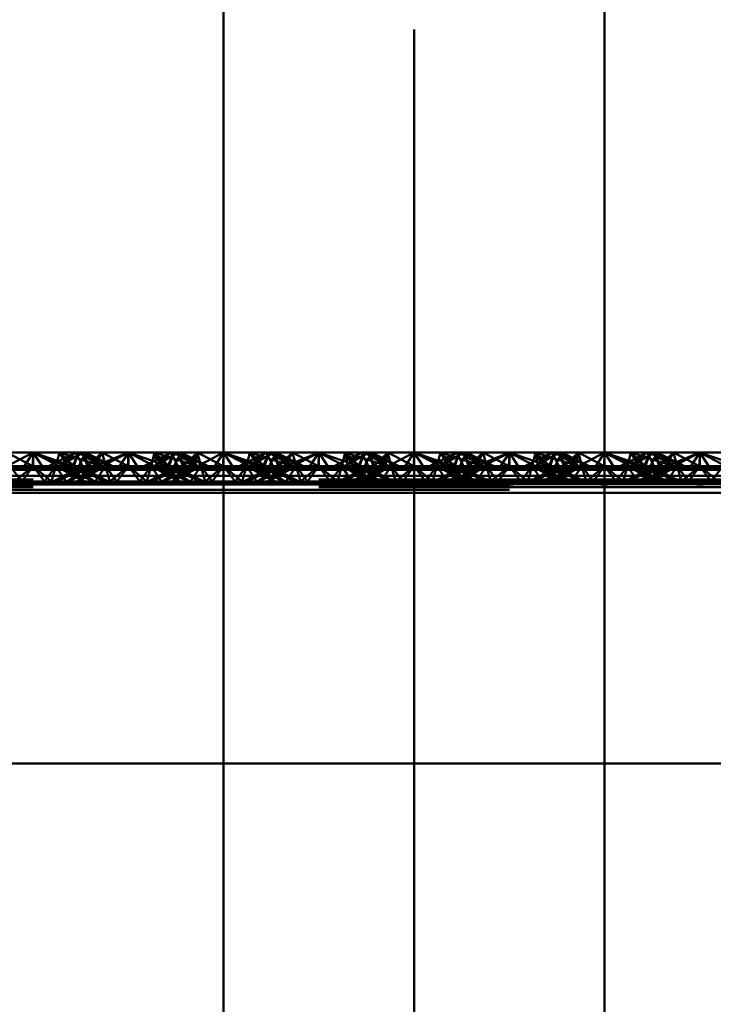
# Paper-space layout 'Layout1' of a CAD drawing. Extents: x -2 to 1033, y -36 to 596.
# Tile 208 of 256: x 371.97 to 373.79, y 470.08 to 472.66. Entities that reach past the tile are written whole.
import ezdxf

# ---------------------------------------------------------------- set-up
doc = ezdxf.new("R2010")
doc.units = 0
doc.linetypes.add('ACAD_ISO02W100', pattern=[15, 12, -3])
doc.linetypes.add('ACAD_ISO04W100', pattern=[30.5, 24, -3, 0.5, -3])
doc.layers.add('SS_ZEBRIK KOŠ', color=75, linetype='CONTINUOUS', lineweight=50)
doc.layers.add('SS_ZEBRIKY', color=24, linetype='CONTINUOUS', lineweight=50)

psp = doc.layouts.get("Layout1")

# ---------------------------------------------------------------- linework, layer by layer
at = {"layer": 'SS_ZEBRIK KOŠ', "color": 1, "linetype": 'Continuous', "ltscale": 0.25}
for p, q in [((372.5063, 546.985), (372.5063, 420.885)), ((373.5063, 420.885), (373.5063, 546.985))]:
    psp.add_line(p, q, dxfattribs=at)
at = {"layer": 'SS_ZEBRIK KOŠ', "color": 7, "linetype": 'ACAD_ISO04W100', "ltscale": 0.25}
psp.add_line((373.0063, 420.885), (373.0063, 546.985), dxfattribs=at)
at = {"layer": 'SS_ZEBRIKY', "color": 7, "linetype": 'Continuous', "ltscale": 0.25}
for p, q in [((371.9296, 471.4848), (372.0063, 471.5248)), ((372.0063, 471.5248), (371.9374, 471.5248)), ((372.0063, 471.5248), (371.9803, 471.4848)), ((372.0324, 471.4848), (372.0063, 471.5248)), ((372.0063, 471.5248), (372.083, 471.4848)), ((372.0063, 471.5248), (372.0966, 471.4882)), ((372.0753, 471.5248), (372.0063, 471.5248)), ((372.0753, 471.5248), (372.0966, 471.4882)), ((372.0753, 471.5248), (372.1134, 471.489)), ((372.1258, 471.5248), (372.0753, 471.5248)), ((372.1258, 471.5248), (372.1134, 471.489)), ((372.1258, 471.5248), (372.1889, 471.489)), ((372.1442, 471.5248), (372.1258, 471.5248)), ((372.1442, 471.5248), (372.1889, 471.489)), ((372.2158, 471.489), (372.1442, 471.5248)), ((372.1874, 471.5248), (372.1442, 471.5248)), ((372.1728, 471.5105), (372.1874, 471.5248)), ((372.1874, 471.5248), (372.2553, 471.489)), ((372.2563, 471.5248), (372.1874, 471.5248)), ((372.2563, 471.5248), (372.2553, 471.489)), ((372.2563, 471.5248), (372.3226, 471.5019)), ((372.3253, 471.5248), (372.2563, 471.5248)), ((372.3684, 471.5248), (372.2969, 471.489)), ((372.3243, 471.489), (372.3869, 471.5248)), ((372.3243, 471.489), (372.3684, 471.5248)), ((372.3253, 471.5248), (372.3393, 471.5103)), ((372.3253, 471.5248), (372.3516, 471.5164)), ((372.3684, 471.5248), (372.3253, 471.5248)), ((372.3869, 471.5248), (372.3684, 471.5248)), ((372.3993, 471.489), (372.3869, 471.5248)), ((372.4374, 471.5248), (372.3869, 471.5248)), ((372.3993, 471.489), (372.4374, 471.5248)), ((372.4161, 471.4882), (372.4374, 471.5248)), ((372.4296, 471.4848), (372.5063, 471.5248)), ((372.4374, 471.5248), (372.4296, 471.4848)), ((372.5063, 471.5248), (372.4374, 471.5248)), ((372.4803, 471.4848), (372.5063, 471.5248)), ((373.5324, 471.4848), (373.5063, 471.5248)), ((373.5063, 471.5248), (373.583, 471.4848)), ((373.5063, 471.5248), (373.5966, 471.4882)), ((373.5753, 471.5248), (373.5063, 471.5248)), ((373.5753, 471.5248), (373.5966, 471.4882)), ((373.5753, 471.5248), (373.6134, 471.489)), ((373.6258, 471.5248), (373.5753, 471.5248)), ((373.6258, 471.5248), (373.6134, 471.489)), ((373.6258, 471.5248), (373.6889, 471.489)), ((373.6442, 471.5248), (373.6258, 471.5248)), ((373.6442, 471.5248), (373.6889, 471.489)), ((373.7158, 471.489), (373.6442, 471.5248)), ((373.6874, 471.5248), (373.6442, 471.5248)), ((373.6874, 471.5248), (373.6728, 471.5105)), ((373.7553, 471.489), (373.6874, 471.5248)), ((373.7563, 471.5248), (373.6874, 471.5248)), ((373.7553, 471.489), (373.7563, 471.5248)), ((373.7563, 471.5248), (373.8226, 471.5019)), ((373.8253, 471.5248), (373.7563, 471.5248)), ((371.9296, 471.4848), (372.0063, 471.4795)), ((371.9296, 471.4848), (371.9803, 471.4848)), ((371.9803, 471.4848), (372.0063, 471.4795)), ((371.9803, 471.4848), (372.0324, 471.4848)), ((372.083, 471.4848), (372.0063, 471.4795)), ((372.0063, 471.4795), (372.0324, 471.4848)), ((372.0324, 471.4848), (372.083, 471.4848)), ((372.0966, 471.4882), (372.083, 471.4848)), ((372.083, 471.4848), (372.4296, 471.4848)), ((372.1134, 471.489), (372.0966, 471.4882)), ((372.0966, 471.4882), (372.4161, 471.4882)), ((372.3993, 471.489), (372.1134, 471.489)), ((372.4161, 471.4882), (372.3993, 471.489)), ((372.4161, 471.4882), (372.4296, 471.4848)), ((372.4296, 471.4848), (372.5063, 471.4795)), ((372.4296, 471.4848), (372.4803, 471.4848)), ((372.5063, 471.4795), (372.4803, 471.4848)), ((372.4803, 471.4848), (372.5063, 471.4848)), ((373.5063, 471.4848), (373.5324, 471.4848)), ((373.583, 471.4848), (373.5063, 471.4795)), ((373.5063, 471.4795), (373.5324, 471.4848)), ((373.5324, 471.4848), (373.583, 471.4848)), ((373.5966, 471.4882), (373.583, 471.4848)), ((373.583, 471.4848), (373.9296, 471.4848)), ((373.6134, 471.489), (373.5966, 471.4882)), ((373.5966, 471.4882), (373.9161, 471.4882)), ((373.8993, 471.489), (373.6134, 471.489)), ((372.5063, 471.4795), (369.0063, 471.4795)), ((369.0063, 471.4639), (372.5063, 471.4639)), ((377.0063, 471.4795), (373.5063, 471.4795)), ((373.5063, 471.4639), (377.0063, 471.4639)), ((369.0063, 471.4429), (372.5063, 471.4429)), ((373.5063, 471.4429), (377.0063, 471.4429)), ((372.5063, 471.419), (369.0063, 471.419)), ((377.0063, 471.419), (373.5063, 471.419)), ((372.5063, 470.709), (369.0063, 470.709)), ((377.0063, 470.709), (373.5063, 470.709))]:
    psp.add_line(p, q, dxfattribs=at)
at = {"layer": 'SS_ZEBRIKY', "color": 3, "linetype": 'ACAD_ISO02W100', "ltscale": 0.25}
for p, q in [((371.9374, 471.5248), (372.0053, 471.489)), ((372.0063, 471.5248), (372.0053, 471.489)), ((372.1099, 471.489), (372.0063, 471.5248)), ((372.0063, 471.5248), (372.0063, 471.489)), ((372.1184, 471.5248), (372.0469, 471.489)), ((372.0663, 471.489), (372.0753, 471.5248)), ((372.1369, 471.5248), (372.0743, 471.489)), ((372.1184, 471.5248), (372.0743, 471.489)), ((372.0748, 471.489), (372.1369, 471.5248)), ((372.0748, 471.489), (372.1184, 471.5248)), ((372.1099, 471.489), (372.0753, 471.5248)), ((372.1869, 471.489), (372.0753, 471.5248)), ((372.1103, 471.489), (372.1258, 471.5248)), ((372.1184, 471.5248), (372.1313, 471.499)), ((372.1869, 471.489), (372.1258, 471.5248)), ((372.2158, 471.489), (372.1258, 471.5248)), ((372.1263, 471.489), (372.1442, 471.5248)), ((372.1369, 471.5248), (372.1493, 471.489)), ((372.1401, 471.5166), (372.1369, 471.5248)), ((372.1403, 471.517), (372.1369, 471.5248)), ((372.1524, 471.489), (372.1369, 471.5248)), ((372.151, 471.489), (372.1401, 471.5166)), ((372.1524, 471.489), (372.1403, 471.517)), ((372.1493, 471.489), (372.1874, 471.5248)), ((372.151, 471.489), (372.1728, 471.5105)), ((372.1661, 471.4882), (372.2563, 471.5248)), ((372.1661, 471.4882), (372.1874, 471.5248)), ((372.1796, 471.4848), (372.2563, 471.5248)), ((372.1963, 471.489), (372.1874, 471.5248)), ((372.2563, 471.5248), (372.2303, 471.4848)), ((372.2824, 471.4848), (372.2563, 471.5248)), ((372.2563, 471.5248), (372.333, 471.4848)), ((372.2563, 471.489), (372.2563, 471.5248)), ((372.3253, 471.5248), (372.3163, 471.489)), ((372.3869, 471.5248), (372.3248, 471.489)), ((372.3248, 471.489), (372.3684, 471.5248)), ((372.333, 471.4848), (372.3253, 471.5248)), ((372.3253, 471.5248), (372.3466, 471.4882)), ((372.3253, 471.5248), (372.3634, 471.489)), ((372.3393, 471.5103), (372.3599, 471.489)), ((372.3516, 471.5164), (372.3767, 471.5083)), ((372.3758, 471.5248), (372.3603, 471.489)), ((372.3758, 471.5248), (372.3634, 471.489)), ((372.3684, 471.5248), (372.3863, 471.489)), ((372.3758, 471.5248), (372.4369, 471.489)), ((372.3758, 471.5248), (372.4389, 471.489)), ((372.3758, 471.5248), (372.4658, 471.489)), ((372.3763, 471.489), (372.3942, 471.5248)), ((372.3869, 471.5248), (372.401, 471.489)), ((372.3869, 471.5248), (372.4024, 471.489)), ((372.4389, 471.489), (372.3942, 471.5248)), ((372.4658, 471.489), (372.3942, 471.5248)), ((372.4374, 471.5248), (372.401, 471.489)), ((372.4374, 471.5248), (372.4463, 471.489)), ((372.4374, 471.5248), (372.5053, 471.489)), ((372.5063, 471.5248), (372.5053, 471.489)), ((372.5324, 471.4848), (372.5063, 471.5248)), ((372.5063, 471.5248), (372.583, 471.4848)), ((372.5063, 471.5248), (372.5966, 471.4882)), ((372.6099, 471.489), (372.5063, 471.5248)), ((372.5753, 471.5248), (372.5063, 471.5248)), ((372.6184, 471.5248), (372.5469, 471.489)), ((372.5663, 471.489), (372.5753, 471.5248)), ((372.6369, 471.5248), (372.5743, 471.489)), ((372.5743, 471.489), (372.6184, 471.5248)), ((372.5748, 471.489), (372.6369, 471.5248)), ((372.5748, 471.489), (372.6184, 471.5248)), ((372.5753, 471.5248), (372.5966, 471.4882)), ((372.6099, 471.489), (372.5753, 471.5248)), ((372.5753, 471.5248), (372.6134, 471.489)), ((372.6869, 471.489), (372.5753, 471.5248)), ((372.6258, 471.5248), (372.5753, 471.5248)), ((372.6103, 471.489), (372.6258, 471.5248)), ((372.6258, 471.5248), (372.6134, 471.489)), ((372.6184, 471.5248), (372.6363, 471.489)), ((372.6869, 471.489), (372.6258, 471.5248)), ((372.6258, 471.5248), (372.6889, 471.489)), ((372.7158, 471.489), (372.6258, 471.5248)), ((372.6442, 471.5248), (372.6258, 471.5248)), ((372.6263, 471.489), (372.6442, 471.5248)), ((372.6493, 471.489), (372.6369, 471.5248)), ((372.6401, 471.5166), (372.6369, 471.5248)), ((372.6524, 471.489), (372.6369, 471.5248)), ((372.6403, 471.517), (372.6369, 471.5248)), ((372.651, 471.489), (372.6401, 471.5166)), ((372.6524, 471.489), (372.6403, 471.517)), ((372.6442, 471.5248), (372.6889, 471.489)), ((372.7158, 471.489), (372.6442, 471.5248)), ((372.6874, 471.5248), (372.6442, 471.5248)), ((372.6493, 471.489), (372.6874, 471.5248)), ((372.6874, 471.5248), (372.651, 471.489)), ((372.6661, 471.4882), (372.7563, 471.5248)), ((372.6661, 471.4882), (372.6874, 471.5248)), ((372.6796, 471.4848), (372.7563, 471.5248)), ((372.6963, 471.489), (372.6874, 471.5248)), ((372.7553, 471.489), (372.6874, 471.5248)), ((372.7563, 471.5248), (372.6874, 471.5248)), ((372.7563, 471.5248), (372.7303, 471.4848)), ((372.7553, 471.489), (372.7563, 471.5248)), ((372.7824, 471.4848), (372.7563, 471.5248)), ((372.7563, 471.5248), (372.833, 471.4848)), ((372.7563, 471.5248), (372.8226, 471.5019)), ((372.8253, 471.5248), (372.7563, 471.5248)), ((372.7563, 471.489), (372.7563, 471.5248)), ((372.8684, 471.5248), (372.7969, 471.489)), ((372.8253, 471.5248), (372.8163, 471.489)), ((372.8253, 471.5248), (372.8191, 471.5001)), ((372.8869, 471.5248), (372.8243, 471.489)), ((372.8243, 471.489), (372.8684, 471.5248)), ((372.8869, 471.5248), (372.8248, 471.489)), ((372.8248, 471.489), (372.8684, 471.5248)), ((372.8253, 471.5248), (372.833, 471.4848)), ((372.8253, 471.5248), (372.8466, 471.4882)), ((372.8253, 471.5248), (372.8393, 471.5103)), ((372.8253, 471.5248), (372.8634, 471.489)), ((372.8253, 471.5248), (372.8516, 471.5164)), ((372.8684, 471.5248), (372.8253, 471.5248)), ((372.8393, 471.5103), (372.8599, 471.489)), ((372.8516, 471.5164), (372.8767, 471.5083)), ((372.8758, 471.5248), (372.8603, 471.489)), ((372.8758, 471.5248), (372.8634, 471.489)), ((372.8684, 471.5248), (372.8863, 471.489)), ((372.8869, 471.5248), (372.8684, 471.5248)), ((372.8758, 471.5248), (372.8724, 471.517)), ((372.8758, 471.5248), (372.9369, 471.489)), ((372.8758, 471.5248), (372.9389, 471.489)), ((372.8758, 471.5248), (372.9658, 471.489)), ((372.8763, 471.489), (372.8942, 471.5248)), ((372.8993, 471.489), (372.8869, 471.5248)), ((372.8869, 471.5248), (372.901, 471.489)), ((372.8869, 471.5248), (372.9024, 471.489)), ((372.9374, 471.5248), (372.8869, 471.5248)), ((372.9389, 471.489), (372.8942, 471.5248)), ((372.9658, 471.489), (372.8942, 471.5248)), ((372.8993, 471.489), (372.9374, 471.5248)), ((372.9374, 471.5248), (372.901, 471.489)), ((372.9161, 471.4882), (372.9374, 471.5248)), ((372.9296, 471.4848), (373.0063, 471.5248)), ((372.9296, 471.4848), (372.9374, 471.5248)), ((372.9374, 471.5248), (372.9463, 471.489)), ((372.9374, 471.5248), (373.0053, 471.489)), ((373.0063, 471.5248), (372.9374, 471.5248)), ((372.9803, 471.4848), (373.0063, 471.5248)), ((373.0063, 471.5248), (373.0053, 471.489)), ((373.0324, 471.4848), (373.0063, 471.5248)), ((373.0063, 471.5248), (373.083, 471.4848)), ((373.0063, 471.5248), (373.0966, 471.4882)), ((373.1099, 471.489), (373.0063, 471.5248)), ((373.0753, 471.5248), (373.0063, 471.5248)), ((373.0063, 471.5248), (373.0063, 471.489)), ((373.1184, 471.5248), (373.0469, 471.489)), ((373.0663, 471.489), (373.0753, 471.5248)), ((373.1369, 471.5248), (373.0743, 471.489)), ((373.0743, 471.489), (373.1184, 471.5248)), ((373.0748, 471.489), (373.1369, 471.5248)), ((373.0748, 471.489), (373.1184, 471.5248)), ((373.0753, 471.5248), (373.0966, 471.4882)), ((373.1099, 471.489), (373.0753, 471.5248)), ((373.0753, 471.5248), (373.1134, 471.489)), ((373.0753, 471.5248), (373.1869, 471.489)), ((373.1258, 471.5248), (373.0753, 471.5248)), ((373.1103, 471.489), (373.1258, 471.5248)), ((373.1258, 471.5248), (373.1134, 471.489)), ((373.1184, 471.5248), (373.1363, 471.489)), ((373.1869, 471.489), (373.1258, 471.5248)), ((373.1258, 471.5248), (373.1889, 471.489)), ((373.2158, 471.489), (373.1258, 471.5248)), ((373.1442, 471.5248), (373.1258, 471.5248)), ((373.1263, 471.489), (373.1442, 471.5248)), ((373.1493, 471.489), (373.1369, 471.5248)), ((373.1401, 471.5166), (373.1369, 471.5248)), ((373.1403, 471.517), (373.1369, 471.5248)), ((373.1524, 471.489), (373.1369, 471.5248)), ((373.151, 471.489), (373.1401, 471.5166)), ((373.1524, 471.489), (373.1403, 471.517)), ((373.1442, 471.5248), (373.1889, 471.489)), ((373.2158, 471.489), (373.1442, 471.5248)), ((373.1874, 471.5248), (373.1442, 471.5248)), ((373.1493, 471.489), (373.1874, 471.5248)), ((373.1874, 471.5248), (373.151, 471.489)), ((373.1661, 471.4882), (373.2563, 471.5248)), ((373.1661, 471.4882), (373.1874, 471.5248)), ((373.1796, 471.4848), (373.2563, 471.5248)), ((373.1963, 471.489), (373.1874, 471.5248)), ((373.2553, 471.489), (373.1874, 471.5248)), ((373.2563, 471.5248), (373.1874, 471.5248)), ((373.2563, 471.5248), (373.2303, 471.4848)), ((373.2553, 471.489), (373.2563, 471.5248)), ((373.2824, 471.4848), (373.2563, 471.5248)), ((373.2563, 471.5248), (373.333, 471.4848)), ((373.2563, 471.5248), (373.3226, 471.5019)), ((373.3253, 471.5248), (373.2563, 471.5248)), ((373.2563, 471.5248), (373.2563, 471.489)), ((373.3684, 471.5248), (373.2969, 471.489)), ((373.3253, 471.5248), (373.3163, 471.489)), ((373.3869, 471.5248), (373.3243, 471.489)), ((373.3243, 471.489), (373.3684, 471.5248)), ((373.3869, 471.5248), (373.3248, 471.489)), ((373.3248, 471.489), (373.3684, 471.5248)), ((373.3253, 471.5248), (373.333, 471.4848)), ((373.3253, 471.5248), (373.3466, 471.4882)), ((373.3253, 471.5248), (373.3393, 471.5103)), ((373.3253, 471.5248), (373.3634, 471.489)), ((373.3253, 471.5248), (373.3516, 471.5164)), ((373.3684, 471.5248), (373.3253, 471.5248)), ((373.3393, 471.5103), (373.3599, 471.489)), ((373.3516, 471.5164), (373.3767, 471.5083)), ((373.3758, 471.5248), (373.3603, 471.489)), ((373.3724, 471.517), (373.3603, 471.489)), ((373.3758, 471.5248), (373.3634, 471.489)), ((373.3684, 471.5248), (373.3863, 471.489)), ((373.3869, 471.5248), (373.3684, 471.5248)), ((373.3758, 471.5248), (373.3724, 471.517)), ((373.3758, 471.5248), (373.4369, 471.489)), ((373.3758, 471.5248), (373.4389, 471.489)), ((373.3758, 471.5248), (373.4658, 471.489)), ((373.3763, 471.489), (373.3942, 471.5248)), ((373.3993, 471.489), (373.3869, 471.5248)), ((373.3869, 471.5248), (373.401, 471.489)), ((373.3869, 471.5248), (373.4024, 471.489)), ((373.4374, 471.5248), (373.3869, 471.5248)), ((373.4389, 471.489), (373.3942, 471.5248)), ((373.4658, 471.489), (373.3942, 471.5248)), ((373.3993, 471.489), (373.4374, 471.5248)), ((373.4374, 471.5248), (373.401, 471.489)), ((373.4161, 471.4882), (373.4374, 471.5248)), ((373.4296, 471.4848), (373.5063, 471.5248)), ((373.4296, 471.4848), (373.4374, 471.5248)), ((373.4374, 471.5248), (373.4463, 471.489)), ((373.4374, 471.5248), (373.5053, 471.489)), ((373.5063, 471.5248), (373.4374, 471.5248)), ((373.5063, 471.5248), (373.4803, 471.4848)), ((373.5063, 471.5248), (373.5053, 471.489)), ((373.5063, 471.5248), (373.6099, 471.489)), ((373.6184, 471.5248), (373.5469, 471.489)), ((373.5663, 471.489), (373.5753, 471.5248)), ((373.5743, 471.489), (373.6369, 471.5248)), ((373.5743, 471.489), (373.6184, 471.5248)), ((373.5748, 471.489), (373.6369, 471.5248)), ((373.5748, 471.489), (373.6184, 471.5248)), ((373.6099, 471.489), (373.5753, 471.5248)), ((373.6869, 471.489), (373.5753, 471.5248)), ((373.6103, 471.489), (373.6258, 471.5248)), ((373.6184, 471.5248), (373.6363, 471.489)), ((373.6869, 471.489), (373.6258, 471.5248)), ((373.7158, 471.489), (373.6258, 471.5248)), ((373.6263, 471.489), (373.6442, 471.5248)), ((373.6493, 471.489), (373.6369, 471.5248)), ((373.6401, 471.5166), (373.6369, 471.5248)), ((373.6524, 471.489), (373.6369, 471.5248)), ((373.6369, 471.5248), (373.6403, 471.517)), ((373.651, 471.489), (373.6401, 471.5166)), ((373.6403, 471.517), (373.6524, 471.489)), ((373.6493, 471.489), (373.6874, 471.5248)), ((373.6728, 471.5105), (373.651, 471.489)), ((373.6661, 471.4882), (373.7563, 471.5248)), ((373.6661, 471.4882), (373.6874, 471.5248)), ((373.6796, 471.4848), (373.7563, 471.5248)), ((373.6963, 471.489), (373.6874, 471.5248)), ((373.7563, 471.5248), (373.7303, 471.4848)), ((373.7563, 471.5248), (373.7824, 471.4848)), ((373.7563, 471.5248), (373.833, 471.4848)), ((373.7563, 471.5248), (373.7563, 471.489)), ((371.9161, 471.4882), (372.0966, 471.4882)), ((371.9463, 471.489), (371.9764, 471.449)), ((372.0063, 471.489), (371.9463, 471.489)), ((372.0063, 471.489), (371.9579, 471.449)), ((371.9764, 471.449), (372.0063, 471.489)), ((372.0363, 471.449), (372.0063, 471.489)), ((372.0548, 471.449), (372.0063, 471.489)), ((372.0663, 471.489), (372.0063, 471.489)), ((372.0363, 471.449), (372.0663, 471.489)), ((372.0548, 471.449), (372.0663, 471.489)), ((372.1313, 471.4865), (372.0583, 471.449)), ((372.0583, 471.449), (372.1382, 471.483)), ((372.0663, 471.489), (372.0935, 471.449)), ((372.1403, 471.449), (372.0663, 471.489)), ((372.0663, 471.489), (372.1679, 471.449)), ((372.1103, 471.489), (372.0663, 471.489)), ((372.0683, 471.449), (372.1524, 471.489)), ((372.0683, 471.449), (372.1363, 471.489)), ((372.1403, 471.449), (372.1103, 471.489)), ((372.1103, 471.489), (372.1679, 471.449)), ((372.1944, 471.449), (372.1103, 471.489)), ((372.1103, 471.489), (372.2043, 471.449)), ((372.1134, 471.489), (372.1103, 471.489)), ((372.1224, 471.449), (372.1963, 471.489)), ((372.1224, 471.449), (372.1524, 471.489)), ((372.1944, 471.449), (372.1263, 471.489)), ((372.2043, 471.449), (372.1263, 471.489)), ((372.1313, 471.499), (372.1363, 471.489)), ((372.1363, 471.489), (372.1313, 471.4865)), ((372.1382, 471.483), (372.1524, 471.489)), ((372.1413, 471.4813), (372.1524, 471.489)), ((372.1493, 471.489), (372.1661, 471.4882)), ((372.1568, 471.4734), (372.1963, 471.489)), ((372.1661, 471.4882), (372.1796, 471.4848)), ((372.1692, 471.449), (372.1963, 471.489)), ((372.1796, 471.4848), (372.2563, 471.4795)), ((372.1963, 471.489), (372.1936, 471.5001)), ((372.2079, 471.449), (372.1963, 471.489)), ((372.1963, 471.489), (372.2264, 471.449)), ((372.2079, 471.449), (372.2563, 471.489)), ((372.2264, 471.449), (372.2563, 471.489)), ((372.2303, 471.4848), (372.2563, 471.4795)), ((372.2563, 471.489), (372.2863, 471.449)), ((372.2563, 471.489), (372.3048, 471.449)), ((372.2563, 471.4795), (372.333, 471.4848)), ((372.2563, 471.4795), (372.2824, 471.4848)), ((372.2863, 471.449), (372.3163, 471.489)), ((372.3048, 471.449), (372.3163, 471.489)), ((372.3083, 471.449), (372.4024, 471.489)), ((372.3863, 471.489), (372.3083, 471.449)), ((372.3163, 471.489), (372.3344, 471.4624)), ((372.3163, 471.489), (372.3903, 471.449)), ((372.3163, 471.489), (372.3559, 471.4734)), ((372.4024, 471.489), (372.3183, 471.449)), ((372.3863, 471.489), (372.3183, 471.449)), ((372.3226, 471.5019), (372.3599, 471.489)), ((372.333, 471.4848), (372.3466, 471.4882)), ((372.3448, 471.449), (372.4463, 471.489)), ((372.3448, 471.449), (372.4024, 471.489)), ((372.3634, 471.489), (372.3466, 471.4882)), ((372.3603, 471.489), (372.3903, 471.449)), ((372.3603, 471.489), (372.3713, 471.4813)), ((372.3603, 471.489), (372.4444, 471.449)), ((372.3745, 471.483), (372.3603, 471.489)), ((372.4463, 471.489), (372.3724, 471.449)), ((372.4024, 471.489), (372.3724, 471.449)), ((372.4543, 471.449), (372.3745, 471.483)), ((372.3763, 471.489), (372.4444, 471.449)), ((372.3813, 471.4865), (372.3763, 471.489)), ((372.3767, 471.5083), (372.4369, 471.489)), ((372.4543, 471.449), (372.3813, 471.4865)), ((372.4024, 471.489), (372.3993, 471.489)), ((372.4463, 471.489), (372.4024, 471.489)), ((372.4161, 471.4882), (373.5966, 471.4882)), ((372.4192, 471.449), (372.4463, 471.489)), ((372.4463, 471.489), (372.4579, 471.449)), ((372.4764, 471.449), (372.4463, 471.489)), ((372.5063, 471.489), (372.4463, 471.489)), ((372.4579, 471.449), (372.5063, 471.489)), ((372.4764, 471.449), (372.5063, 471.489)), ((372.5363, 471.449), (372.5063, 471.489)), ((372.5548, 471.449), (372.5063, 471.489)), ((372.5663, 471.489), (372.5063, 471.489)), ((372.5063, 471.4848), (372.5324, 471.4848)), ((372.5063, 471.4795), (372.583, 471.4848)), ((372.5063, 471.4795), (372.5324, 471.4848)), ((372.5324, 471.4848), (372.583, 471.4848)), ((372.5363, 471.449), (372.5663, 471.489)), ((372.5548, 471.449), (372.5663, 471.489)), ((372.6313, 471.4865), (372.5583, 471.449)), ((372.5583, 471.449), (372.6382, 471.483)), ((372.5663, 471.489), (372.5935, 471.449)), ((372.6403, 471.449), (372.5663, 471.489)), ((372.5663, 471.489), (372.6679, 471.449)), ((372.6103, 471.489), (372.5663, 471.489)), ((372.5683, 471.449), (372.6524, 471.489)), ((372.5683, 471.449), (372.6363, 471.489)), ((372.583, 471.4848), (372.5966, 471.4882)), ((372.583, 471.4848), (372.9296, 471.4848)), ((372.5966, 471.4882), (372.6134, 471.489)), ((372.6403, 471.449), (372.6103, 471.489)), ((372.6103, 471.489), (372.6679, 471.449)), ((372.6944, 471.449), (372.6103, 471.489)), ((372.6103, 471.489), (372.7043, 471.449)), ((372.6134, 471.489), (372.6103, 471.489)), ((372.8993, 471.489), (372.6134, 471.489)), ((372.6224, 471.449), (372.6963, 471.489)), ((372.6224, 471.449), (372.6524, 471.489)), ((372.6944, 471.449), (372.6263, 471.489)), ((372.7043, 471.449), (372.6263, 471.489)), ((372.6363, 471.489), (372.6313, 471.4865)), ((372.6382, 471.483), (372.6524, 471.489)), ((372.6413, 471.4813), (372.6524, 471.489)), ((372.6661, 471.4882), (372.6493, 471.489)), ((372.6568, 471.4734), (372.6963, 471.489)), ((372.6796, 471.4848), (372.6661, 471.4882)), ((372.6692, 471.449), (372.6963, 471.489)), ((372.7563, 471.4795), (372.6796, 471.4848)), ((372.6963, 471.489), (372.6936, 471.5001)), ((372.7079, 471.449), (372.6963, 471.489)), ((372.6963, 471.489), (372.7264, 471.449)), ((372.7079, 471.449), (372.7563, 471.489)), ((372.7563, 471.489), (372.7264, 471.449)), ((372.7303, 471.4848), (372.7563, 471.4795)), ((372.7563, 471.489), (372.7863, 471.449)), ((372.7563, 471.489), (372.8048, 471.449)), ((372.7563, 471.4795), (372.833, 471.4848)), ((372.7563, 471.4795), (372.7824, 471.4848)), ((372.7863, 471.449), (372.8163, 471.489)), ((372.8163, 471.489), (372.8048, 471.449)), ((372.8083, 471.449), (372.9024, 471.489)), ((372.8863, 471.489), (372.8083, 471.449)), ((372.8191, 471.5001), (372.8163, 471.489)), ((372.8163, 471.489), (372.8344, 471.4624)), ((372.8163, 471.489), (372.8903, 471.449)), ((372.8163, 471.489), (372.8559, 471.4734)), ((372.9024, 471.489), (372.8183, 471.449)), ((372.8863, 471.489), (372.8183, 471.449)), ((372.8226, 471.5019), (372.8599, 471.489)), ((372.833, 471.4848), (372.8466, 471.4882)), ((372.8448, 471.449), (372.9463, 471.489)), ((372.8448, 471.449), (372.9024, 471.489)), ((372.8634, 471.489), (372.8466, 471.4882)), ((372.8603, 471.489), (372.8903, 471.449)), ((372.8603, 471.489), (372.8713, 471.4813)), ((372.8603, 471.489), (372.9444, 471.449)), ((372.8745, 471.483), (372.8603, 471.489)), ((372.9463, 471.489), (372.8724, 471.449)), ((372.9024, 471.489), (372.8724, 471.449)), ((372.9543, 471.449), (372.8745, 471.483)), ((372.8763, 471.489), (372.9444, 471.449)), ((372.8813, 471.4865), (372.8763, 471.489)), ((372.8767, 471.5083), (372.9369, 471.489)), ((372.9543, 471.449), (372.8813, 471.4865)), ((372.9161, 471.4882), (372.8993, 471.489)), ((372.9024, 471.489), (372.8993, 471.489)), ((372.9463, 471.489), (372.9024, 471.489)), ((372.9161, 471.4882), (372.9296, 471.4848)), ((372.9463, 471.489), (372.9192, 471.449)), ((372.9296, 471.4848), (373.0063, 471.4795)), ((372.9296, 471.4848), (372.9803, 471.4848)), ((372.9463, 471.489), (372.9579, 471.449)), ((372.9463, 471.489), (372.9764, 471.449)), ((373.0063, 471.489), (372.9463, 471.489)), ((373.0063, 471.489), (372.9579, 471.449)), ((372.9764, 471.449), (373.0063, 471.489)), ((373.0063, 471.4795), (372.9803, 471.4848)), ((372.9803, 471.4848), (373.0324, 471.4848)), ((373.0363, 471.449), (373.0063, 471.489)), ((373.0548, 471.449), (373.0063, 471.489)), ((373.0663, 471.489), (373.0063, 471.489)), ((373.0063, 471.4795), (373.083, 471.4848)), ((373.0063, 471.4795), (373.0324, 471.4848)), ((373.0324, 471.4848), (373.083, 471.4848)), ((373.0363, 471.449), (373.0663, 471.489)), ((373.0548, 471.449), (373.0663, 471.489)), ((373.1313, 471.4865), (373.0583, 471.449)), ((373.0583, 471.449), (373.1382, 471.483)), ((373.0663, 471.489), (373.0935, 471.449)), ((373.1403, 471.449), (373.0663, 471.489)), ((373.0663, 471.489), (373.1679, 471.449)), ((373.1103, 471.489), (373.0663, 471.489)), ((373.0683, 471.449), (373.1524, 471.489)), ((373.0683, 471.449), (373.1363, 471.489)), ((373.083, 471.4848), (373.0966, 471.4882)), ((373.083, 471.4848), (373.4296, 471.4848)), ((373.0966, 471.4882), (373.1134, 471.489)), ((373.1403, 471.449), (373.1103, 471.489)), ((373.1103, 471.489), (373.1679, 471.449)), ((373.1944, 471.449), (373.1103, 471.489)), ((373.1103, 471.489), (373.2043, 471.449)), ((373.1134, 471.489), (373.1103, 471.489)), ((373.3993, 471.489), (373.1134, 471.489)), ((373.1224, 471.449), (373.1963, 471.489)), ((373.1224, 471.449), (373.1524, 471.489)), ((373.1944, 471.449), (373.1263, 471.489)), ((373.2043, 471.449), (373.1263, 471.489)), ((373.1363, 471.489), (373.1313, 471.4865)), ((373.1382, 471.483), (373.1524, 471.489)), ((373.1413, 471.4813), (373.1524, 471.489)), ((373.1493, 471.489), (373.1661, 471.4882)), ((373.1568, 471.4734), (373.1963, 471.489)), ((373.1661, 471.4882), (373.1796, 471.4848)), ((373.1783, 471.4624), (373.1963, 471.489)), ((373.1796, 471.4848), (373.2563, 471.4795)), ((373.1963, 471.489), (373.1936, 471.5001)), ((373.2079, 471.449), (373.1963, 471.489)), ((373.1963, 471.489), (373.2264, 471.449)), ((373.2079, 471.449), (373.2563, 471.489)), ((373.2563, 471.489), (373.2264, 471.449)), ((373.2303, 471.4848), (373.2563, 471.4795)), ((373.2563, 471.489), (373.2863, 471.449)), ((373.2563, 471.489), (373.3048, 471.449)), ((373.2563, 471.4795), (373.333, 471.4848)), ((373.2563, 471.4795), (373.2824, 471.4848)), ((373.2863, 471.449), (373.3163, 471.489)), ((373.3163, 471.489), (373.3048, 471.449)), ((373.3083, 471.449), (373.4024, 471.489)), ((373.3863, 471.489), (373.3083, 471.449)), ((373.3163, 471.489), (373.3344, 471.4624)), ((373.3163, 471.489), (373.3903, 471.449)), ((373.3163, 471.489), (373.3559, 471.4734)), ((373.4024, 471.489), (373.3183, 471.449)), ((373.3863, 471.489), (373.3183, 471.449)), ((373.3226, 471.5019), (373.3599, 471.489)), ((373.333, 471.4848), (373.3466, 471.4882)), ((373.3448, 471.449), (373.4463, 471.489)), ((373.3448, 471.449), (373.4024, 471.489)), ((373.3634, 471.489), (373.3466, 471.4882)), ((373.3603, 471.489), (373.3903, 471.449)), ((373.3603, 471.489), (373.3713, 471.4813)), ((373.3603, 471.489), (373.4444, 471.449)), ((373.3745, 471.483), (373.3603, 471.489)), ((373.4463, 471.489), (373.3724, 471.449)), ((373.4024, 471.489), (373.3724, 471.449)), ((373.4543, 471.449), (373.3745, 471.483)), ((373.3763, 471.489), (373.4444, 471.449)), ((373.3813, 471.4865), (373.3763, 471.489)), ((373.3767, 471.5083), (373.4369, 471.489)), ((373.4543, 471.449), (373.3813, 471.4865)), ((373.4161, 471.4882), (373.3993, 471.489)), ((373.4024, 471.489), (373.3993, 471.489)), ((373.4463, 471.489), (373.4024, 471.489)), ((373.4161, 471.4882), (373.4296, 471.4848)), ((373.4192, 471.449), (373.4463, 471.489)), ((373.4296, 471.4848), (373.5063, 471.4795)), ((373.4296, 471.4848), (373.4803, 471.4848)), ((373.4463, 471.489), (373.4579, 471.449)), ((373.4463, 471.489), (373.4764, 471.449)), ((373.5063, 471.489), (373.4463, 471.489)), ((373.5063, 471.489), (373.4579, 471.449)), ((373.4764, 471.449), (373.5063, 471.489)), ((373.4803, 471.4848), (373.5063, 471.4795)), ((373.4803, 471.4848), (373.5063, 471.4848)), ((373.5363, 471.449), (373.5063, 471.489)), ((373.5548, 471.449), (373.5063, 471.489)), ((373.5663, 471.489), (373.5063, 471.489)), ((373.5363, 471.449), (373.5663, 471.489)), ((373.5548, 471.449), (373.5663, 471.489)), ((373.6313, 471.4865), (373.5583, 471.449)), ((373.6382, 471.483), (373.5583, 471.449)), ((373.5663, 471.489), (373.5935, 471.449)), ((373.6403, 471.449), (373.5663, 471.489)), ((373.5663, 471.489), (373.6679, 471.449)), ((373.6103, 471.489), (373.5663, 471.489)), ((373.5683, 471.449), (373.6524, 471.489)), ((373.5683, 471.449), (373.6363, 471.489)), ((373.6403, 471.449), (373.6103, 471.489)), ((373.6103, 471.489), (373.6679, 471.449)), ((373.6944, 471.449), (373.6103, 471.489)), ((373.6103, 471.489), (373.7043, 471.449)), ((373.6134, 471.489), (373.6103, 471.489)), ((373.6224, 471.449), (373.6963, 471.489)), ((373.6224, 471.449), (373.6524, 471.489)), ((373.6944, 471.449), (373.6263, 471.489)), ((373.7043, 471.449), (373.6263, 471.489)), ((373.6363, 471.489), (373.6313, 471.4865)), ((373.6524, 471.489), (373.6382, 471.483)), ((373.6413, 471.4813), (373.6524, 471.489)), ((373.6493, 471.489), (373.6661, 471.4882)), ((373.6568, 471.4734), (373.6963, 471.489)), ((373.6661, 471.4882), (373.6796, 471.4848)), ((373.6692, 471.449), (373.6963, 471.489)), ((373.6796, 471.4848), (373.7563, 471.4795)), ((373.6963, 471.489), (373.6936, 471.5001)), ((373.7079, 471.449), (373.6963, 471.489)), ((373.6963, 471.489), (373.7264, 471.449)), ((373.7079, 471.449), (373.7563, 471.489)), ((373.7563, 471.489), (373.7264, 471.449)), ((373.7303, 471.4848), (373.7563, 471.4795)), ((373.7563, 471.489), (373.7863, 471.449)), ((373.7563, 471.489), (373.8048, 471.449)), ((373.7563, 471.4795), (373.833, 471.4848)), ((373.7824, 471.4848), (373.7563, 471.4795)), ((373.8163, 471.489), (373.7863, 471.449)), ((372.0948, 471.449), (372.1413, 471.4813)), ((372.0948, 471.449), (372.1568, 471.4734)), ((372.3344, 471.4624), (372.3435, 471.449)), ((372.3559, 471.4734), (372.4179, 471.449)), ((372.3713, 471.4813), (372.4179, 471.449)), ((373.5063, 471.4795), (372.5063, 471.4795)), ((372.5063, 471.4639), (373.5063, 471.4639)), ((372.5948, 471.449), (372.6413, 471.4813)), ((372.5948, 471.449), (372.6568, 471.4734)), ((372.8344, 471.4624), (372.8435, 471.449)), ((372.8559, 471.4734), (372.9179, 471.449)), ((372.8713, 471.4813), (372.9179, 471.449)), ((373.0948, 471.449), (373.1413, 471.4813)), ((373.0948, 471.449), (373.1568, 471.4734)), ((373.1692, 471.449), (373.1783, 471.4624)), ((373.3344, 471.4624), (373.3435, 471.449)), ((373.3559, 471.4734), (373.4179, 471.449)), ((373.3713, 471.4813), (373.4179, 471.449)), ((373.5948, 471.449), (373.6413, 471.4813)), ((373.5948, 471.449), (373.6568, 471.4734)), ((369.0063, 471.454), (377.0063, 471.454)), ((377.0063, 471.4414), (369.0063, 471.4414)), ((369.0063, 471.435), (377.0063, 471.435)), ((369.0063, 471.434), (377.0063, 471.434)), ((371.9192, 471.449), (372.0063, 471.4414)), ((371.9192, 471.449), (371.9764, 471.449)), ((372.0063, 471.4414), (371.9764, 471.449)), ((371.9764, 471.449), (372.0363, 471.449)), ((372.0935, 471.449), (372.0063, 471.4414)), ((372.0063, 471.4414), (372.0363, 471.449)), ((372.0363, 471.449), (372.0935, 471.449)), ((372.0935, 471.449), (372.4192, 471.449)), ((372.2563, 471.4414), (372.1692, 471.449)), ((372.2264, 471.449), (372.2563, 471.4414)), ((372.2563, 471.4414), (372.3435, 471.449)), ((372.2563, 471.4414), (372.2863, 471.449)), ((372.4192, 471.449), (372.5063, 471.4414)), ((372.4192, 471.449), (372.4764, 471.449)), ((372.5063, 471.4414), (372.4764, 471.449)), ((372.4764, 471.449), (372.5363, 471.449)), ((372.5935, 471.449), (372.5063, 471.4414)), ((372.5063, 471.4414), (372.5363, 471.449)), ((372.5063, 471.4429), (373.5063, 471.4429)), ((372.5363, 471.449), (372.5935, 471.449)), ((372.5935, 471.449), (372.9192, 471.449)), ((372.7563, 471.4414), (372.6692, 471.449)), ((372.7264, 471.449), (372.7563, 471.4414)), ((372.7563, 471.4414), (372.8435, 471.449)), ((372.7563, 471.4414), (372.7863, 471.449)), ((372.9192, 471.449), (373.0063, 471.4414)), ((372.9192, 471.449), (372.9764, 471.449)), ((373.0063, 471.4414), (372.9764, 471.449)), ((372.9764, 471.449), (373.0363, 471.449)), ((373.0063, 471.4414), (373.0935, 471.449)), ((373.0063, 471.4414), (373.0363, 471.449)), ((373.0363, 471.449), (373.0935, 471.449)), ((373.0935, 471.449), (373.4192, 471.449)), ((373.2563, 471.4414), (373.1692, 471.449)), ((373.2264, 471.449), (373.2563, 471.4414)), ((373.2563, 471.4414), (373.3435, 471.449)), ((373.2863, 471.449), (373.2563, 471.4414)), ((373.4192, 471.449), (373.5063, 471.4414)), ((373.4192, 471.449), (373.4764, 471.449)), ((373.4764, 471.449), (373.5063, 471.4414)), ((373.4764, 471.449), (373.5363, 471.449)), ((373.5935, 471.449), (373.5063, 471.4414)), ((373.5063, 471.4414), (373.5363, 471.449)), ((373.5363, 471.449), (373.5935, 471.449)), ((373.5935, 471.449), (373.9192, 471.449)), ((373.7563, 471.4414), (373.6692, 471.449)), ((373.7264, 471.449), (373.7563, 471.4414)), ((373.7563, 471.4414), (373.8435, 471.449)), ((373.7863, 471.449), (373.7563, 471.4414)), ((377.0063, 471.4273), (369.0063, 471.4273)), ((373.5063, 471.419), (372.5063, 471.419)), ((373.5063, 470.709), (372.5063, 470.709))]:
    psp.add_line(p, q, dxfattribs=at)

doc.saveas('drawing.dxf')
